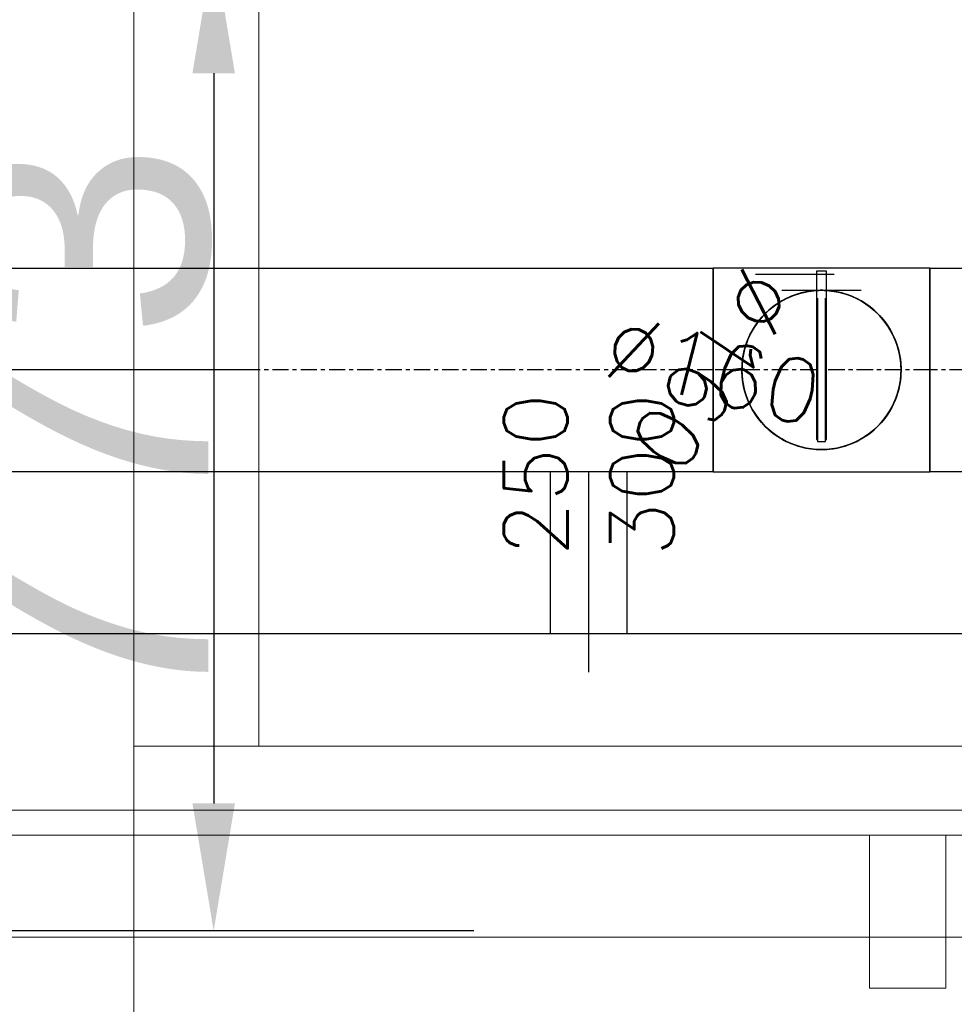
# Model space of a CAD drawing. Header units: millimetres. Extents: x -573548 to 674770, y -246895 to -89040.
# Tile 90 of 199: x 112293 to 113027, y -235570 to -234797. Entities that reach past the tile are written whole.
import ezdxf

# ---------------------------------------------------------------- set-up
doc = ezdxf.new("R2010")
doc.units = ezdxf.units.MM
doc.linetypes.add('Oś', pattern=[22.225, 12.7, -3.175, 3.175, -3.175])
for name, color, linetype, lineweight in [('A_komin_Nr_pióra__6', 8, 'Continuous', 9), ('belki podwalinowe_Nr_pióra__2', 8, 'Continuous', 9), ('belki podwalinowe_Nr_pióra__8', 8, 'Continuous', 9), ('FLUID-N1', 7, 'Continuous', 30), ('Nowe_strop_Nr_pióra__59', 8, 'Continuous', 9), ('słupki niskie_Nr_pióra__2', 8, 'Continuous', 9)]:
    doc.layers.add(name, color=color, linetype=linetype, lineweight=lineweight)
for name, color, linetype in [('FLUID-N1-50-DIM', 7, 'Continuous'), ('FLUID-W2', 7, 'Continuous'), ('FLUID-W2-50-DIM', 7, 'Continuous'), ('FLUID-W2-SYM', 7, 'Continuous')]:
    doc.layers.add(name, color=color, linetype=linetype)
doc.styles.add('FDBES', font='simplex.shx')
doc.styles.get("Standard").update_dxf_attribs({"font": 'arial.ttf'})
doc.dimstyles.new('ISO-25', dxfattribs={"dimtxt": 2.5, "dimasz": 2.5, "dimexe": 1.25, "dimexo": 0.625, "dimtad": 1, "dimtxsty": 'Standard', "dimcen": 2.5, "dimadec": 0, "dimazin": 0, "dimtfac": 1, "dimtmove": 0, "dimatfit": 3, "dimfxl": 1, "dimarcsym": 0})

# ---------------------------------------------------------------- blocks, each defined once
blk = doc.blocks.new('A$C685D2BB2')
at = {"layer": 'A_komin_Nr_pióra__6'}
for p, q in [((34222.52, 12465.67), (34222.52, 11247.29)), ((34222.52, 11527.29), (35202.52, 11527.29))]:
    blk.add_line(p, q, dxfattribs=at)
at = {"layer": 'belki podwalinowe_Nr_pióra__2'}
blk.add_line((34222.52, 11377.29), (40259.92, 11377.29), dxfattribs=at)
at = {"layer": 'belki podwalinowe_Nr_pióra__8'}
blk.add_line((30257.54, 11377.29), (34222.52, 11377.29), dxfattribs=at)
at = {"layer": 'Nowe_strop_Nr_pióra__59'}
for points in [[(9874.36, 11382.29), (10780.27, 11382.29), (10780.27, 11506.78), (24060.05, 11476.99), (27659.97, 11476.99), (34859.97, 11476.99), (40457.1, 11476.81)], [(10024.38, 11366.76), (10799.96, 11366.76), (10800.22, 11486.76), (24060, 11457.29), (27659.92, 11457.29), (34859.92, 11457.29), (40482.16, 11457.29)]]:
    blk.add_lwpolyline(points, dxfattribs=at)
blk.add_lwpolyline([(34799.92, 11337.29), (34859.92, 11337.29), (34859.92, 11457.29), (34799.92, 11457.29)], close=True, dxfattribs=at)
at = {"layer": 'słupki niskie_Nr_pióra__2'}
blk.add_line((34320.65, 11527.29), (34320.65, 13473.08), dxfattribs=at)
blk = doc.blocks.new('*U60759')
at = {"color": 6, "linetype": 'Continuous', "lineweight": -2}
blk.add_line((-416, 0, 80), (-416, 0, -80), dxfattribs=at)
at = {"color": 0, "linetype": 'ByBlock', "lineweight": -2}
for p, q in [((416, 0, -80), (-416, 0, -80)), ((-416, 0, 80), (416, 0, 80))]:
    blk.add_line(p, q, dxfattribs=at)
at = {"layer": 'FLUID-W2-SYM', "color": 7, "linetype": 'Oś', "lineweight": -3}
blk.add_line((-416, 0), (416, 0), dxfattribs=at)
blk = doc.blocks.new('*U60802')
at = {"color": 6, "linetype": 'Continuous', "lineweight": -3, "extrusion": (-1, 1.26218e-32, -3.59001e-32)}
for major_axis in [(0, 0, 62.5), (0, 0, -62.5)]:
    blk.add_ellipse((0, 0), major_axis=major_axis, ratio=1, start_param=0, end_param=3.141593, dxfattribs=at)
at = {"color": 6, "linetype": 'Continuous', "lineweight": -2, "extrusion": (1, -1.26218e-32, 3.59001e-32)}
for major_axis in [(0, 0, -62.5), (0, 0, 62.5)]:
    blk.add_ellipse((0, 0), major_axis=major_axis, ratio=1, start_param=0, end_param=3.141593, dxfattribs=at)
blk = doc.blocks.new('*U60734')
at = {"color": 6, "linetype": 'Continuous', "lineweight": -3, "extrusion": (1, 7.4988e-33, -6.12323e-17)}
for major_axis, start_param, end_param in [((0, 0, -62.5), 1.570796, 3.077548), ((0, 0, -62.5), 0, 1.570796), ((0, 0, -62.5), 3.077548, 3.141593), ((0, 0, 62.5), 0.064042, 3.141593), ((0, 0, 62.5), 0, 0.064042)]:
    blk.add_ellipse((0, 0), major_axis=major_axis, ratio=1, start_param=start_param, end_param=end_param, dxfattribs=at)
at = {"color": 6, "linetype": 'Continuous', "lineweight": -3, "extrusion": (-1, -7.4988e-33, 6.12323e-17)}
for major_axis, start_param, end_param in [((0, 0, 62.5), 1.570796, 3.141593), ((0, 0, 62.5), 0.064045, 1.570796), ((0, 0, 62.5), 0, 0.064045), ((0, 0, -62.5), 3.07755, 3.141593), ((0, 0, -62.5), 0, 3.07755)]:
    blk.add_ellipse((0, 0), major_axis=major_axis, ratio=1, start_param=start_param, end_param=end_param, dxfattribs=at)
at = {"color": 6, "linetype": 'Continuous', "lineweight": -3, "extrusion": (1, 2.83277e-16, 1.32017e-28)}
blk.add_ellipse((0, 0), major_axis=(0, 62.5), ratio=1, start_param=0, end_param=1.506751, dxfattribs=at)
blk.add_ellipse((0, 0), major_axis=(0, 62.5), ratio=1, start_param=0, end_param=1.506751, dxfattribs=at)
at = {"color": 6, "linetype": 'Continuous', "lineweight": -3, "extrusion": (1, 5.07101e-18, -7.90737e-17)}
for start_param, end_param in [(3.07755, 4.648347), (0, 3.07755)]:
    blk.add_ellipse((0, 0), major_axis=(0, -4, 62.37), ratio=1, start_param=start_param, end_param=end_param, dxfattribs=at)
at = {"color": 6, "linetype": 'Continuous', "lineweight": -3, "extrusion": (1, 5.07102e-18, -7.90738e-17)}
for start_param, end_param in [(3.07755, 4.648346), (0, 3.07755)]:
    blk.add_ellipse((0, 0), major_axis=(0, -4, 62.37), ratio=1, start_param=start_param, end_param=end_param, dxfattribs=at)
blk = doc.blocks.new('*U60790')
at = {"color": 0, "linetype": 'ByBlock', "lineweight": -2}
for p, q in [((0, -31.25, 62.5), (0, 31.25, 62.5)), ((0, 10.08, 75), (0, -42.96, 75)), ((0, 4, 77.5), (0, 0, 77.5)), ((0, 3.14, -54.5), (0, 4, -54.5)), ((0, 4, -54.5), (0, 4, 77.5)), ((0, 3.13, -54.5), (0, 3.14, -54.5)), ((0, -3.12, -56.25), (0, 3.12, -56.25)), ((0, 3.12, -56.25), (0, 3.12)), ((0, 3.12), (0, 3.12, 56.24)), ((0, 0, 77.5), (0, -4, 77.5)), ((0, -3.12), (0, -3.12, -56.25)), ((0, -3.12, 56.25), (0, -3.12)), ((0, -3.14, -54.5), (0, -3.13, -54.5)), ((0, -4, -54.5), (0, -3.14, -54.5)), ((0, -4, 77.5), (0, -4, -54.5)), ((0, -42.96, 75), (0, -51.8, 75))]:
    blk.add_line(p, q, dxfattribs=at)
at = {"color": 6, "linetype": 'Continuous', "lineweight": -3, "extrusion": (-1, -7.4988e-33, 6.12323e-17)}
for major_axis in [(0, 0, 62.5), (0, 0, -62.5)]:
    blk.add_ellipse((0, 0), major_axis=major_axis, ratio=1, start_param=0, end_param=3.141593, dxfattribs=at)
at = {"color": 6, "linetype": 'Continuous', "lineweight": -2, "extrusion": (1, 7.4988e-33, -6.12323e-17)}
for major_axis in [(0, 0, -62.5), (0, 0, 62.5)]:
    blk.add_ellipse((0, 0), major_axis=major_axis, ratio=1, start_param=0, end_param=3.141593, dxfattribs=at)
blk = doc.blocks.new('*U60744')
at = {"color": 6, "linetype": 'Continuous', "lineweight": -2}
for p, q in [((-47.5, 0, 80), (-47.5, 0, -80)), ((47.5, 0, -80), (47.5, 0, 80))]:
    blk.add_line(p, q, dxfattribs=at)
at = {"color": 0, "linetype": 'ByBlock', "lineweight": -2}
for p, q in [((47.5, 0, -80), (-47.5, 0, -80)), ((-47.5, 0, 80), (47.5, 0, 80))]:
    blk.add_line(p, q, dxfattribs=at)
at = {"color": 6, "linetype": 'Continuous', "lineweight": -3}
for p, q in [((-7.5, 0, -80), (-7.5, 0, 80)), ((7.5, 0, -80), (7.5, 0, 80))]:
    blk.add_line(p, q, dxfattribs=at)
at = {"layer": 'FLUID-W2-SYM', "color": 7, "linetype": 'Oś', "lineweight": -3}
blk.add_line((-47.5, 0), (47.5, 0), dxfattribs=at)
blk = doc.blocks.new('*U60803')
at = {"color": 6, "linetype": 'Continuous', "lineweight": -2}
for p, q in [((-85, 0), (-85, 0, 80)), ((-85, 0, -80), (-85, 0)), ((85, 0, 80), (85, 0)), ((85, 0), (85, 0, -80))]:
    blk.add_line(p, q, dxfattribs=at)
at = {"color": 0, "linetype": 'ByBlock', "lineweight": -2}
for p, q in [((-85, 0, 80), (85, 0, 80)), ((85, 0, -80), (-85, 0, -80))]:
    blk.add_line(p, q, dxfattribs=at)
at = {"color": 6, "linetype": 'Continuous', "lineweight": -3, "extrusion": (-1.1666e-13, 1, -4.39809e-13)}
for major_axis in [(-62.5, 0, 0), (62.5, 0, 0)]:
    blk.add_ellipse((0, 0), major_axis=major_axis, ratio=1, start_param=0, end_param=3.141593, dxfattribs=at)
at = {"layer": 'FLUID-W2-SYM', "color": 7, "linetype": 'Oś', "lineweight": -3}
for p, q in [((-85, 0), (-4, 0)), ((-62.5, 0), (-4, 0)), ((4, 0), (85, 0)), ((4, 0), (62.5, 0))]:
    blk.add_line(p, q, dxfattribs=at)
blk = doc.blocks.new('*U60792')
at = {"color": 5, "linetype": 'Continuous', "lineweight": -2}
blk.add_line((-750, -155), (-750, 2.16), dxfattribs=at)
at = {"color": 5, "linetype": 'Continuous', "lineweight": -3}
blk.add_line((-720, -125), (-720, 2.16), dxfattribs=at)
at = {"color": 0, "linetype": 'ByBlock', "lineweight": -2}
blk.add_line((-750, -125), (750, -125), dxfattribs=at)
blk = doc.blocks.new('*U60836')
at = {"color": 0, "linetype": 'ByBlock', "lineweight": -2}
blk.add_line((-548.5, 0, 125), (548.5, 0, 125), dxfattribs=at)
at = {"color": 5, "linetype": 'Continuous', "lineweight": -3}
blk.add_line((518.5, 0, 125), (518.5, 0, -2.16), dxfattribs=at)
at = {"color": 5, "linetype": 'Continuous', "lineweight": -2}
blk.add_line((548.5, 0, 155), (548.5, 0, -2.16), dxfattribs=at)
blk = doc.blocks.new('*D60946')
at = {"color": 0, "lineweight": -2}
for p, q in [((112649.67, -234739.28), (112444.32, -234739.28)), ((112445.57, -234839.28), (112445.57, -235412.28)), ((112649.67, -235512.28), (112444.32, -235512.28))]:
    blk.add_line(p, q, dxfattribs=at)
at = {"color": 0}
for points in [[(112462.24, -234839.28), (112428.9, -234839.28), (112445.57, -234739.28)], [(112428.9, -235412.28), (112462.24, -235412.28), (112445.57, -235512.28)]]:
    blk.add_solid(points, dxfattribs=at)
at = {"layer": 'Defpoints', "color": 0}
for p in [(112650.29, -234739.28), (112445.57, -235512.28), (112650.29, -235512.28)]:
    blk.add_point(p, dxfattribs=at)
at = {"color": 0, "insert": (112342.84, -235125.78), "char_height": 200, "attachment_point": 5, "rotation": 90}
blk.add_mtext('773', dxfattribs=at)
blk = doc.blocks.new('*D60947')
at = {"color": 0, "lineweight": -2}
for p, q in [((112480.48, -235072.1), (112147.13, -235072.1)), ((112148.38, -235172.1), (112148.38, -235412.28)), ((112480.48, -235512.28), (112147.13, -235512.28)), ((112148.38, -235512.28), (112148.38, -236062.13))]:
    blk.add_line(p, q, dxfattribs=at)
at = {"color": 0}
for points in [[(112165.05, -235172.1), (112131.71, -235172.1), (112148.38, -235072.1)], [(112131.71, -235412.28), (112165.05, -235412.28), (112148.38, -235512.28)]]:
    blk.add_solid(points, dxfattribs=at)
at = {"layer": 'Defpoints', "color": 0}
for p in [(112481.1, -235072.1), (112148.38, -235512.28), (112481.1, -235512.28)]:
    blk.add_point(p, dxfattribs=at)
at = {"color": 0, "insert": (112045.65, -235837.21), "char_height": 200, "attachment_point": 5, "rotation": 90}
blk.add_mtext('440', dxfattribs=at)

msp = doc.modelspace()

# ---------------------------------------------------------------- block references
at = {"color": 150}
msp.add_blockref('A$C685D2BB2', (78160.45, -246894.58), dxfattribs=at)
at = {"layer": 'FLUID-N1', "color": 5, "linetype": 'Continuous', "extrusion": (1.22465e-16, -1, 1.83697e-16), "rotation": 180}
msp.add_blockref('*U60836', (113288.57, -65902.54, 235154.26), dxfattribs=at)
at = {"layer": 'FLUID-N1', "color": 5, "linetype": 'Continuous', "extrusion": (1.22465e-16, 0, -1), "rotation": 360}
msp.add_blockref('*U60792', (-111990.06, -235154.26, 65902.54), dxfattribs=at)
at = {"layer": 'FLUID-W2', "color": 6, "linetype": 'Continuous', "extrusion": (-1.22465e-16, -1, 1.83697e-16), "rotation": 180}
for name, p in [('*U60759', (112421.72, -65508.69, 235072.1)), ('*U60744', (113055.22, -65508.69, 235072.1))]:
    msp.add_blockref(name, p, dxfattribs=at)
at = {"layer": 'FLUID-W2', "color": 6, "linetype": 'Continuous', "extrusion": (1.22465e-16, 1, -6.12323e-17)}
for name, p, rotation in [('*U60803', (-112922.72, -65508.69, -235072.1), 360), ('*U60790', (-112922.72, -65226.19, -235072.1), 89.99999999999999), ('*U60734', (-112922.72, -65336.19, -235072.1), 89.99999999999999)]:
    msp.add_blockref(name, p, dxfattribs=dict(at, rotation=rotation))
at = {"layer": 'FLUID-W2', "color": 6, "linetype": 'Continuous', "extrusion": (-1, -1.83697e-16, 2.46519e-32), "rotation": 90}
msp.add_blockref('*U60802', (235072.1, -64855.82, -112922.72), dxfattribs=at)

# ---------------------------------------------------------------- texts
at = {"layer": 'FLUID-N1-50-DIM', "insert": (112740.06, -235154.26, -65902.54), "char_height": 50, "attachment_point": 5, "rotation": 90, "style": 'FDBES'}
msp.add_mtext('250\\P300', dxfattribs=at)
at = {"layer": 'FLUID-W2-50-DIM', "insert": (112837.72, -235072.1, -65508.69), "char_height": 50, "attachment_point": 5, "style": 'FDBES'}
for rotation in [236.30993, 345.96376]:
    msp.add_mtext('∅160\\P', dxfattribs=dict(at, rotation=rotation))

# ---------------------------------------------------------------- dimensions: what is measured, and where the dimension line sits
at = {"color": 150}
for base, p1, p2, picture, middle in [((112445.57, -235512.28), (112650.29, -234739.28), (112650.29, -235512.28), '*D60946', (112445.57, -235125.78)), ((112148.38, -235512.28), (112481.1, -235072.1), (112481.1, -235512.28), '*D60947', (112148.38, -235837.21))]:
    dim = msp.add_linear_dim(base=base, p1=p1, p2=p2, angle=270, dimstyle='ISO-25', override={"dimtxt": 200, "dimasz": 100, "dimdec": 0}, dxfattribs=at)
    dim.commit()
    dim.dimension.update_dxf_attribs({"geometry": picture, "text_midpoint": middle, "dimtype": 161})

doc.saveas('drawing.dxf')
